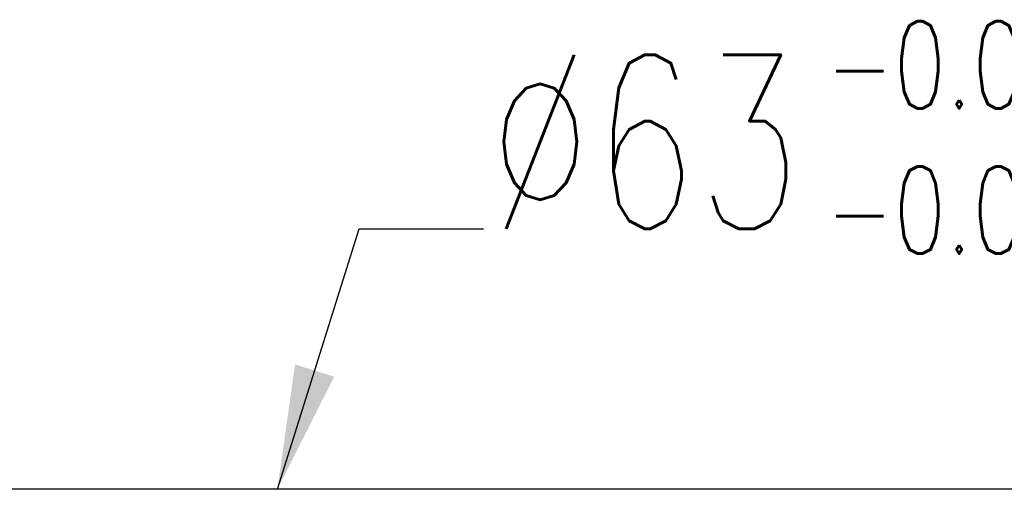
# Model space of a CAD drawing. Header units: inches. Extents: x 36 to 678, y -393 to 752.
# Tile 39 of 41: x 202 to 227, y 174 to 186. Entities that reach past the tile are written whole.
import ezdxf

# ---------------------------------------------------------------- set-up
doc = ezdxf.new("R2010")
doc.units = ezdxf.units.IN
doc.header["$LTSCALE"] = 5
doc.header["$MEASUREMENT"] = 0
doc.layers.add('DIM', color=4, linetype='Continuous')
doc.styles.add('DIM-7', font='SIMPLEX.shx', dxfattribs={"width": 0.7, "bigfont": 'chineset.shx'})
doc.dimstyles.new('CNS', dxfattribs={"dimtxt": 3.5, "dimasz": 2.5, "dimexe": 1, "dimexo": 1.5, "dimgap": 0.09, "dimtad": 0, "dimdsep": 46, "dimtxsty": 'DIM-7', "dimcen": 0.09, "dimclrd": 1, "dimclre": 1, "dimclrt": 4, "dimadec": 0, "dimazin": 0, "dimtfac": 1, "dimtix": 1, "dimtmove": 2, "dimatfit": 3, "dimfxl": 1, "dimtvp": 0.971429, "dimtolj": 1, "dimarcsym": 0})

msp = doc.modelspace()

# ---------------------------------------------------------------- linework, layer by layer
at = {"layer": 'DIM', "color": 7}
msp.add_line((230.053, 173.674), (186.653, 173.674), dxfattribs=at)

# ---------------------------------------------------------------- texts
at = {"layer": 'DIM', "color": 7, "insert": (222.674, 185.896), "char_height": 2.275, "width": 5.47011, "attachment_point": 1, "style": 'DIM-7'}
msp.add_mtext('-0.01\\P-0.03', dxfattribs=at)
at = {"layer": 'DIM', "color": 7, "insert": (213.852, 180.472), "char_height": 4.55, "attachment_point": 7, "style": 'DIM-7'}
msp.add_mtext('\\A1;%%C63', dxfattribs=at)

# ---------------------------------------------------------------- leaders
at = {"layer": 'DIM', "color": 7, "annotation_type": 0, "has_hookline": 1, "hookline_direction": 0, "text_width": 8.038}
msp.add_leader([(208.353, 173.674), (210.485, 180.472), (213.735, 180.472)], dimstyle='CNS', override={"dimscale": 1.3, "dimclrd": 7, "dimclre": 7, "dimclrt": 7}, dxfattribs=at)

doc.saveas('drawing.dxf')
